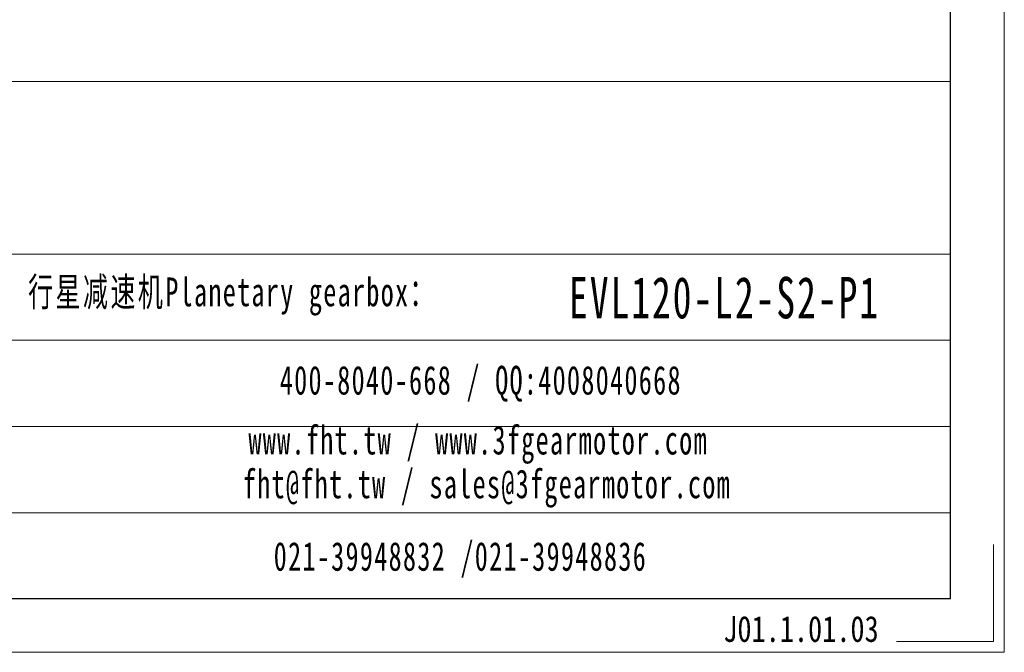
# Model space of a CAD drawing. Header units: millimetres. Extents: x 7972 to 8844, y -701 to -84.
# Tile 9 of 15: x 8655 to 8844, y -701 to -579. Entities that reach past the tile are written whole.
import ezdxf

# ---------------------------------------------------------------- set-up
doc = ezdxf.new("R2010")
doc.units = ezdxf.units.MM
for name, color, linetype, lineweight in [('6文字层', 3, 'Continuous', 35), ('SLD-0', 7, 'Continuous', 18), ('图框_外框线', 7, 'Continuous', 18)]:
    doc.layers.add(name, color=color, linetype=linetype, lineweight=lineweight)
doc.styles.add('标准', font='txt', dxfattribs={"width": 0.667})
doc.styles.add('样式 1', font='txt', dxfattribs={"width": 0.8})

msp = doc.modelspace()

# ---------------------------------------------------------------- linework, layer by layer
at = {"layer": '图框_外框线'}
for p, q in [((8049.342, -590.8125), (8833.793, -590.8125)), ((8049.342, -624.0624), (8833.793, -624.0624)), ((8124.5174, -640.6873), (8833.793, -640.6873)), ((8124.5174, -657.3123), (8833.793, -657.3123)), ((8124.5174, -673.9372), (8833.793, -673.9372))]:
    msp.add_line(p, q, dxfattribs=at)
at = {"layer": '图框_外框线', "color": 3}
msp.add_lwpolyline([(7972.3278, -700.8314), (8844.1721, -700.8314), (8844.1721, -84.3129), (7972.3278, -84.3129)], close=True, dxfattribs=at)
at = {"layer": '图框_外框线', "color": 3, "lineweight": 25}
msp.add_lwpolyline([(8024.2233, -690.4523), (8833.793, -690.4523), (8833.793, -94.692), (8024.2233, -94.692)], close=True, dxfattribs=at)
at = {"layer": '图框_外框线', "color": 3}
msp.add_lwpolyline([(8842.0963, -680.0732), (8842.0963, -698.7555), (8823.4139, -698.7555)], dxfattribs=at)

# ---------------------------------------------------------------- texts
at = {"layer": '6文字层', "insert": (8790.0429, -693.8245), "char_height": 5, "width": 43.304423, "attachment_point": 1, "style": '样式 1'}
msp.add_mtext('J01.1.01.03', dxfattribs=at)
at = {"layer": 'SLD-0', "color": 1, "attachment_point": 2, "style": '标准'}
for s, insert, char_height, width in [('\\T1.1;  行星减速机Planetary gearbox：', (8692.7394, -628.5824), 5.541642, 102.321661), ('\\pxt3.463526;{\\T1.1;\\C256;EVL120-L2-S2-P1}', (8790.2736, -628.4651), 8, 70.870313), ('\\T1.1;400-8040-668 / QQ:4008040668', (8743.3419, -645.6114), 5.541642, 123.684916), ('\\T1.1;www.fht.tw / www.3fgearmotor.com ', (8742.8309, -657.1539), 5.541642, 93.420325), ('\\T1.1;\\pxt12;fht@fht.tw / sales@3fgearmotor.com ', (8744.5198, -665.5924), 5.541642, 117.750629), ('{\\T1.1;021-39948832 /021-39948836 }', (8739.4066, -679.5662), 5.541642, 149.950214)]:
    msp.add_mtext(s, dxfattribs=dict(at, insert=insert, char_height=char_height, width=width))

doc.saveas('drawing.dxf')
